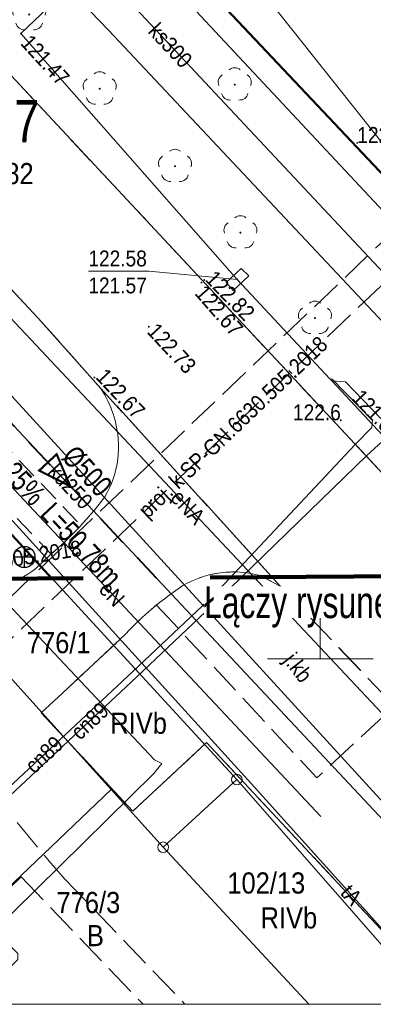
# Model space of a CAD drawing. Extents: x 6439600 to 6443631, y 5654340 to 5654937.
# Tile 14 of 54: x 6440986 to 6441003, y 5654404 to 5654450. Entities that reach past the tile are written whole.
import ezdxf
from ezdxf.enums import TextEntityAlignment as Align

# ---------------------------------------------------------------- set-up
doc = ezdxf.new("R2010")
doc.units = 0
doc.header["$MEASUREMENT"] = 0
for name, pattern in [('1.0_0.5', [1.5, 1, -0.5]), ('1.5_0.5', [2, 1.5, -0.5]), ('1.5_1.0', [2.5, 1.5, -1]), ('2', [0.9, 0.6, -0.3]), ('219-500', [0]), ('PRZER2-1', [3, 2, -1]), ('PRZER3-1', [4, 3, -1])]:
    doc.linetypes.add(name, pattern=pattern)
doc.layers.get('0').update_dxf_attribs({"color": 2, "linetype": 'CONTINUOUS', "lineweight": 5})
for name, color, linetype, lineweight in [('!kanalizacja deszczowa', 24, '1.5_1.0', 40), ('!opisy', 7, 'CONTINUOUS', 18), ('1ramki', 7, 'PRZER2-1', 18), ('z - kartowanie', 2, 'CONTINUOUS', 5), ('z - MPZT', 121, 'PRZER3-1', 18)]:
    doc.layers.add(name, color=color, linetype=linetype, lineweight=lineweight)
for name, color, linetype in [('202-punkt graniczny', 7, 'CONTINUOUS'), ('203-punkt graniczny', 7, 'CONTINUOUS'), ('210-oznaczenie konturu użytku gruntowego', 7, 'CONTINUOUS'), ('211-numer działki ewidencyjnej', 7, 'CONTINUOUS'), ('217-kontur klasyfikacyjny', 7, 'CONTINUOUS'), ('218-kontur użytku gruntowego', 7, 'CONTINUOUS'), ('219-działka ewidencyjna', 7, 'CONTINUOUS'), ('chodnik', 7, 'CONTINUOUS'), ('drzewo liściaste', 7, 'CONTINUOUS'), ('jezdnia', 7, 'CONTINUOUS'), ('jezdnia-Atr17', 7, 'CONTINUOUS'), ('komora podziemna', 7, 'CONTINUOUS'), ('krawężnik', 7, 'CONTINUOUS'), ('Liczby', 7, 'CONTINUOUS'), ('obudowa ochronna przewodu', 7, 'CONTINUOUS'), ('Opis_PZ', 7, 'CONTINUOUS'), ('pikieta naturalna', 7, 'CONTINUOUS'), ('pikieta naturalna-Atr2', 7, 'CONTINUOUS'), ('pikieta sztuczna', 7, 'CONTINUOUS'), ('pikieta sztuczna-Atr2', 7, 'CONTINUOUS'), ('przewód ciepłowniczy', 7, 'CONTINUOUS'), ('przewód ciepłowniczy-Atr1', 7, 'CONTINUOUS'), ('przewód elektroenergetyczny podziemny', 7, 'CONTINUOUS'), ('przewód elektroenergetyczny podziemny-Atr1', 7, 'CONTINUOUS'), ('przewód kanalizacyjny', 7, 'CONTINUOUS'), ('przewód kanalizacyjny - ob. projektowany', 7, 'CONTINUOUS'), ('przewód kanalizacyjny - ob. projektowany-Atr1', 7, 'CONTINUOUS'), ('przewód kanalizacyjny-Atr1', 7, 'CONTINUOUS'), ('przewód telekomunikacyjny podziemny', 7, 'CONTINUOUS'), ('przewód telekomunikacyjny podziemny-Atr1', 7, 'CONTINUOUS'), ('przewód wodociągowy', 7, 'CONTINUOUS'), ('przewód wodociągowy - ob. projektowany', 7, 'CONTINUOUS'), ('rzedna', 7, 'CONTINUOUS'), ('rzedna-Atr2', 7, 'CONTINUOUS'), ('rzedna-Atr3', 7, 'CONTINUOUS'), ('wylot kanału - ob. projektowany', 7, 'CONTINUOUS'), ('Wymiary', 7, 'CONTINUOUS'), ('Zakres', 7, 'CONTINUOUS')]:
    doc.layers.add(name, color=color, linetype=linetype)
doc.styles.add('MapaZas', font='geodezja.shx', dxfattribs={"width": 0.9})
doc.styles.get("Standard").update_dxf_attribs({"font": 'Working1250', "width": 0.75})

# ---------------------------------------------------------------- blocks, each defined once
blk = doc.blocks.new('202')
at = {"color": 0, "linetype": 'Continuous', "lineweight": 0}
blk.add_circle((0, 0), 0.25, dxfattribs=at)
blk = doc.blocks.new('203')
at = {"linetype": 'Continuous', "lineweight": 0}
h = blk.add_hatch(color=0, dxfattribs=at)
edge = h.paths.add_edge_path()
edge.add_arc((0, 0), 0.045, 0, 360)
blk = doc.blocks.new('PW01')
at = {"linetype": 'Continuous', "lineweight": 13}
h = blk.add_hatch(color=0, dxfattribs=at)
edge = h.paths.add_edge_path()
edge.add_arc((0, 0), 0.045, 0, 360)
blk = doc.blocks.new('OP021')
at = {"linetype": 'Continuous', "lineweight": 13}
h = blk.add_hatch(color=0, dxfattribs=at)
edge = h.paths.add_edge_path()
edge.add_arc((0, 0), 0.05, 0, 360)
at = {"color": 0, "linetype": 'Continuous', "lineweight": 13}
for centre, start, end in [((-0.38, 0.124), 121.308, 202.548), ((0, 0.4), 49.272, 130.728), ((0.38, 0.124), 337.452, 58.692), ((-0.235, -0.324), 193.221, 274.871), ((0.235, -0.324), 265.129, 346.779)]:
    blk.add_arc(centre, 0.4, start, end, dxfattribs=at)
blk = doc.blocks.new('SUKE')
at = {"color": 0, "linetype": 'Continuous'}
for p, q in [((0, 0.5), (0, -0.5)), ((-0.5, 0), (0.5, 0))]:
    blk.add_line(p, q, dxfattribs=at)
blk.add_circle((-0.001, -0.001), 0.5, dxfattribs=at)

msp = doc.modelspace()

# ---------------------------------------------------------------- linework, layer by layer
at = {"layer": '!kanalizacja deszczowa'}
msp.add_lwpolyline([(6440864.685, 5654560.493), (6440865.933, 5654559.191), (6440893.301, 5654529.818), (6440925.17, 5654495.598), (6440970.84, 5654446.706), (6440992.241, 5654423.856)], dxfattribs=at)
at = {"layer": '!kanalizacja deszczowa', "linetype": 'ByBlock'}
msp.add_lwpolyline([(6440988.195, 5654428.176, 0.1, 0.1, 0), (6440987.547, 5654429.694, 0.1, 0.1, 0), (6440986.723, 5654428.922, 0.1, 0.1, 0)], format="xyseb", close=True, dxfattribs=at)
at = {"color": 0, "lineweight": 13}
for p, q in [((6441000, 5654420.016), (6441000, 5654422.516)), ((6441000, 5654420.016), (6441000, 5654422.516)), ((6440997.5, 5654420.016), (6441002.5, 5654420.016)), ((6440997.5, 5654420.016), (6441002.5, 5654420.016))]:
    msp.add_line(p, q, dxfattribs=at)
at = {"layer": '1ramki', "color": 0, "linetype": 'Continuous', "lineweight": 13}
msp.add_lwpolyline([(6441061.201, 5654403.694), (6440774.191, 5654403.694), (6440774.191, 5654606.899), (6441061.201, 5654606.899)], close=True, dxfattribs=at)
at = {"layer": '217-kontur klasyfikacyjny', "color": 0, "linetype": 'Continuous', "lineweight": 13, "flags": 128}
for points in [[(6441010.23, 5654435.206), (6440964.89, 5654492.266)], [(6440964.89, 5654492.266), (6441010.23, 5654435.206)], [(6440960.56, 5654487.816), (6441010.23, 5654435.206)], [(6440996.06, 5654414.316), (6440984.25, 5654427.166)], [(6440980.87, 5654424.116), (6440990.13, 5654413.846)], [(6440990.13, 5654413.846), (6440992.58, 5654411.116)]]:
    msp.add_lwpolyline(points, dxfattribs=at)
at = {"layer": '217-kontur klasyfikacyjny', "color": 0, "linetype": 'Continuous', "lineweight": 13}
for points in [[(6441005.347, 5654403.694), (6440996.06, 5654414.316)], [(6440992.58, 5654411.116), (6440999.458, 5654403.694)]]:
    msp.add_lwpolyline(points, dxfattribs=at)
at = {"layer": '218-kontur użytku gruntowego', "color": 0, "linetype": 'Continuous', "lineweight": 13, "flags": 128}
for points in [[(6440960.56, 5654487.816), (6441010.23, 5654435.206)], [(6441010.23, 5654435.206), (6440960.56, 5654487.816)], [(6440996.06, 5654414.316), (6440984.25, 5654427.166)], [(6440984.25, 5654427.166), (6440996.06, 5654414.316)], [(6440990.13, 5654413.846), (6440980.87, 5654424.116)], [(6440980.87, 5654424.116), (6440990.13, 5654413.846)], [(6440992.58, 5654411.116), (6440990.13, 5654413.846)], [(6440990.13, 5654413.846), (6440992.58, 5654411.116)]]:
    msp.add_lwpolyline(points, dxfattribs=at)
at = {"layer": '218-kontur użytku gruntowego', "color": 0, "linetype": 'Continuous', "lineweight": 13}
for points in [[(6441005.347, 5654403.694), (6440996.06, 5654414.316)], [(6440996.06, 5654414.316), (6441005.347, 5654403.694)], [(6440999.458, 5654403.694), (6440992.58, 5654411.116)], [(6440992.58, 5654411.116), (6440999.458, 5654403.694)]]:
    msp.add_lwpolyline(points, dxfattribs=at)
at = {"layer": '219-działka ewidencyjna', "color": 0, "linetype": '219-500', "lineweight": 13}
for points in [[(6441039.966, 5654403.694), (6440960.56, 5654487.816)], [(6440979.07, 5654439.386), (6441011.675, 5654403.694)], [(6441005.347, 5654403.694), (6440996.06, 5654414.316)], [(6440990.13, 5654413.846), (6440979.499, 5654403.694)]]:
    msp.add_lwpolyline(points, dxfattribs=at)
at = {"layer": '219-działka ewidencyjna', "color": 0, "linetype": '219-500', "lineweight": 13, "flags": 128}
for points in [[(6440996.06, 5654414.316), (6440984.25, 5654427.166)], [(6440980.87, 5654424.116), (6440990.13, 5654413.846)], [(6440992.58, 5654411.116), (6440996.06, 5654414.316)], [(6440992.58, 5654411.116), (6440990.13, 5654413.846)]]:
    msp.add_lwpolyline(points, dxfattribs=at)
at = {"layer": 'chodnik', "color": 0, "linetype": '1.0_0.5', "lineweight": 13, "flags": 128}
msp.add_lwpolyline([(6440980.53, 5654432.106), (6440987.28, 5654424.976), (6440987.44, 5654425.116), (6440987.65, 5654425.296), (6440987.85, 5654425.476), (6440988.04, 5654425.656), (6440988.23, 5654425.846), (6440988.42, 5654426.036), (6440988.61, 5654426.236), (6440988.69, 5654426.326), (6440981.97, 5654433.426), (6440979.17, 5654436.596), (6440961.9, 5654455.176), (6440960.55, 5654456.606), (6440955.77, 5654461.766), (6440951.12, 5654466.576), (6440949.8, 5654465.276)], close=True, dxfattribs=at)
at = {"layer": 'jezdnia', "color": 0, "linetype": '1.5_0.5', "lineweight": 13}
for points in [[(6440861.609, 5654570.427), (6440863.69, 5654568.196), (6440871.93, 5654559.186), (6440876.06, 5654554.806), (6440879.48, 5654551.236), (6440906.8, 5654521.876), (6440923.44, 5654503.956), (6440929.76, 5654497.026), (6440946.76, 5654478.746), (6440952.95, 5654472.326), (6440964.82, 5654459.366), (6440983.59, 5654439.426), (6440986.02, 5654436.826), (6440986.68, 5654436.116), (6440989.64, 5654432.796), (6440998.11, 5654423.456), (6441004.18, 5654417.086), (6441016.644, 5654403.694)], [(6441026.268, 5654403.694), (6441014.05, 5654416.826), (6441013.69, 5654417.256), (6440979.44, 5654453.976), (6440979.03, 5654454.426), (6440957.47, 5654477.596), (6440948.41, 5654487.576), (6440937.72, 5654499.056), (6440912.17, 5654526.426), (6440871.169, 5654570.427)], [(6441006.17, 5654403.694), (6440994.63, 5654416.066), (6440991.14, 5654412.816), (6440986.82, 5654417.476), (6440987.83, 5654418.406), (6440990.8, 5654421.186), (6440990.99, 5654421.386), (6440991.18, 5654421.586), (6440991.57, 5654421.966), (6440991.78, 5654422.146), (6440991.98, 5654422.326), (6440992.2, 5654422.516), (6440992.4, 5654422.686), (6440992.62, 5654422.846), (6440992.84, 5654423.016), (6440993.06, 5654423.176), (6440993.28, 5654423.336), (6440993.51, 5654423.486), (6440993.75, 5654423.616), (6440993.99, 5654423.726), (6440994.24, 5654423.826), (6440994.49, 5654423.916), (6440994.75, 5654423.986), (6440994.96, 5654424.036), (6440995.28, 5654424.086), (6440995.54, 5654424.116), (6440995.81, 5654424.126), (6440996.08, 5654424.126), (6440996.35, 5654424.106), (6440996.62, 5654424.076), (6440996.88, 5654424.026), (6440997.14, 5654423.966), (6440998.11, 5654423.456), (6440989.64, 5654432.796), (6440989.81, 5654432.516), (6440989.89, 5654432.366), (6440989.96, 5654432.216), (6440990.03, 5654432.066), (6440990.1, 5654431.906), (6440990.16, 5654431.756), (6440990.21, 5654431.606), (6440990.26, 5654431.446), (6440990.31, 5654431.286), (6440990.35, 5654431.126), (6440990.38, 5654430.966), (6440990.41, 5654430.796), (6440990.44, 5654430.636), (6440990.46, 5654430.406), (6440990.47, 5654430.166), (6440990.47, 5654429.926), (6440990.46, 5654429.696), (6440990.44, 5654429.456), (6440990.4, 5654429.226), (6440990.35, 5654428.986), (6440990.29, 5654428.766), (6440990.22, 5654428.536), (6440990.14, 5654428.316), (6440990.05, 5654428.096), (6440989.94, 5654427.886), (6440989.83, 5654427.676), (6440989.67, 5654427.466), (6440989.5, 5654427.256), (6440989.33, 5654427.046), (6440989.15, 5654426.836), (6440988.98, 5654426.636), (6440988.69, 5654426.326), (6440988.61, 5654426.236), (6440988.42, 5654426.036), (6440988.23, 5654425.846), (6440988.04, 5654425.656), (6440987.85, 5654425.476), (6440987.65, 5654425.296), (6440987.44, 5654425.116), (6440987.28, 5654424.976), (6440987.24, 5654424.936), (6440986.56, 5654424.296), (6440986.38, 5654424.156), (6440986.18, 5654424.026), (6440985.99, 5654423.906), (6440985.78, 5654423.796)], [(6440979.595, 5654403.694), (6440985.87, 5654409.716), (6440991.634, 5654403.694)]]:
    msp.add_lwpolyline(points, dxfattribs=at)
at = {"layer": 'jezdnia', "color": 0, "linetype": '1.5_0.5', "lineweight": 13, "flags": 128}
msp.add_lwpolyline([(6440992.26, 5654422.566), (6440999.84, 5654414.396), (6441002.76, 5654417.106), (6441002.93, 5654417.246), (6441003.14, 5654417.336), (6441003.35, 5654417.386), (6441003.58, 5654417.396), (6441003.8, 5654417.336), (6441004, 5654417.236), (6441004.18, 5654417.086), (6440998.11, 5654423.456), (6440997.14, 5654423.966), (6440996.88, 5654424.026), (6440996.62, 5654424.076), (6440996.35, 5654424.106), (6440996.08, 5654424.126), (6440995.81, 5654424.126), (6440995.54, 5654424.116), (6440995.28, 5654424.086), (6440995.01, 5654424.046), (6440994.75, 5654423.986), (6440994.49, 5654423.916), (6440994.24, 5654423.826), (6440993.99, 5654423.726), (6440993.75, 5654423.616), (6440993.51, 5654423.486), (6440993.28, 5654423.336), (6440993.06, 5654423.176), (6440992.84, 5654423.016), (6440992.62, 5654422.846), (6440992.4, 5654422.686)], close=True, dxfattribs=at)
at = {"layer": 'komora podziemna', "color": 0, "linetype": 'Continuous', "lineweight": 13, "flags": 128}
msp.add_lwpolyline([(6440995.55, 5654437.806), (6440996.26, 5654438.466), (6440996.63, 5654438.116), (6440995.89, 5654437.436)], close=True, dxfattribs=at)
at = {"layer": 'krawężnik', "color": 0, "linetype": 'Continuous', "lineweight": 13, "flags": 128}
for points in [[(6440948.99, 5654486.946), (6440957.47, 5654477.596), (6440979.03, 5654454.426), (6440979.44, 5654453.976), (6441013.69, 5654417.256)], [(6440989.64, 5654432.796), (6440986.68, 5654436.116), (6440986.02, 5654436.826), (6440983.59, 5654439.426)]]:
    msp.add_lwpolyline(points, dxfattribs=at)
at = {"layer": 'krawężnik', "color": 0, "linetype": 'Continuous', "lineweight": 13}
for points in [[(6440989.64, 5654432.796), (6440989.73, 5654432.656), (6440989.81, 5654432.516), (6440989.89, 5654432.366), (6440989.96, 5654432.216), (6440990.03, 5654432.066), (6440990.1, 5654431.916), (6440990.16, 5654431.756), (6440990.21, 5654431.606), (6440990.26, 5654431.446), (6440990.31, 5654431.286), (6440990.35, 5654431.126), (6440990.38, 5654430.966), (6440990.41, 5654430.796), (6440990.44, 5654430.636), (6440990.46, 5654430.406), (6440990.47, 5654430.166), (6440990.47, 5654429.926), (6440990.46, 5654429.696), (6440990.44, 5654429.456), (6440990.4, 5654429.226), (6440990.35, 5654428.986), (6440990.29, 5654428.766), (6440990.22, 5654428.536), (6440990.14, 5654428.316), (6440990.05, 5654428.096), (6440989.94, 5654427.886), (6440989.83, 5654427.676), (6440989.67, 5654427.466), (6440989.5, 5654427.256), (6440989.33, 5654427.046), (6440989.15, 5654426.836), (6440988.98, 5654426.636), (6440988.79, 5654426.436), (6440988.69, 5654426.326), (6440988.61, 5654426.236), (6440988.42, 5654426.036), (6440988.23, 5654425.846), (6440988.04, 5654425.656), (6440987.85, 5654425.476), (6440987.65, 5654425.296), (6440987.44, 5654425.116), (6440987.28, 5654424.976), (6440987.24, 5654424.936), (6440986.56, 5654424.296), (6440986.38, 5654424.156), (6440986.18, 5654424.026), (6440985.99, 5654423.906), (6440985.78, 5654423.796)], [(6440998.11, 5654423.456), (6440997.14, 5654423.966), (6440996.88, 5654424.026), (6440996.62, 5654424.076), (6440996.35, 5654424.106), (6440996.08, 5654424.126), (6440995.81, 5654424.126), (6440995.54, 5654424.116), (6440995.28, 5654424.086), (6440995.01, 5654424.046), (6440994.75, 5654423.986), (6440994.49, 5654423.916), (6440994.24, 5654423.826), (6440993.99, 5654423.726), (6440993.75, 5654423.616), (6440993.51, 5654423.486), (6440993.28, 5654423.336), (6440993.06, 5654423.176), (6440992.84, 5654423.016), (6440992.62, 5654422.846), (6440992.4, 5654422.686), (6440992.19, 5654422.506), (6440991.98, 5654422.326), (6440991.78, 5654422.146), (6440991.57, 5654421.966), (6440991.37, 5654421.776), (6440991.18, 5654421.586), (6440990.99, 5654421.386), (6440990.8, 5654421.186), (6440987.83, 5654418.406), (6440986.82, 5654417.476), (6440991.14, 5654412.816), (6440994.63, 5654416.066), (6441006.17, 5654403.694)]]:
    msp.add_lwpolyline(points, dxfattribs=at)
at = {"layer": 'obudowa ochronna przewodu', "color": 0, "linetype": 'Continuous', "lineweight": 35, "flags": 128}
for points in [[(6440994.99, 5654423.046), (6441001.67, 5654430.166)], [(6441002.2, 5654429.626), (6440995.18, 5654422.816)]]:
    msp.add_lwpolyline(points, dxfattribs=at)
at = {"layer": 'przewód ciepłowniczy', "color": 0, "linetype": 'Continuous', "lineweight": 13, "flags": 128}
msp.add_lwpolyline([(6440996.08, 5654437.956), (6440985.86, 5654449.576), (6440988.36, 5654451.966), (6440985.72, 5654454.846), (6440983.15, 5654452.576), (6440958.66, 5654478.506), (6440928.7, 5654510.566)], dxfattribs=at)
at = {"layer": 'przewód ciepłowniczy', "color": 0, "linetype": 'Continuous', "lineweight": 13}
for points in [[(6441027.977, 5654403.694), (6441024.25, 5654407.726), (6441000.55, 5654433.166), (6441000.46, 5654433.256), (6440996.08, 5654437.956)], [(6440983.262, 5654403.694), (6440984.67, 5654405.096), (6440985.26, 5654405.656), (6440985.31, 5654406.036), (6440981.53, 5654409.726), (6440981.57, 5654410.036), (6440991.34, 5654419.166), (6440995.18, 5654422.816), (6441002.2, 5654429.626), (6441003.28, 5654430.626), (6441003.28, 5654430.936), (6441001.2, 5654433.116), (6441000.55, 5654433.166)], [(6440983.606, 5654403.694), (6440984.8, 5654404.926), (6440985.71, 5654405.806), (6440985.71, 5654406.096), (6440981.54, 5654410.186), (6440981.56, 5654410.456), (6440991.14, 5654419.416), (6440994.99, 5654423.046), (6441001.67, 5654430.166), (6441002.44, 5654430.956), (6441002.46, 5654431.286), (6441000.56, 5654433.236), (6441000.46, 5654433.256)]]:
    msp.add_lwpolyline(points, dxfattribs=at)
at = {"layer": 'przewód elektroenergetyczny podziemny', "color": 0, "linetype": 'Continuous', "lineweight": 13}
msp.add_lwpolyline([(6440965.45, 5654475.616), (6440983.91, 5654456.056), (6440989.99, 5654449.736), (6441019.91, 5654417.876), (6441033.055, 5654403.694)], dxfattribs=at)
at = {"layer": 'przewód elektroenergetyczny podziemny', "color": 0, "linetype": 'Continuous', "lineweight": 13, "flags": 128}
for points in [[(6440983.87, 5654437.716), (6441003.63, 5654416.676), (6441003.68, 5654416.466)], [(6441000.03, 5654412.576), (6440980.28, 5654433.616)]]:
    msp.add_lwpolyline(points, dxfattribs=at)
at = {"layer": 'przewód kanalizacyjny', "color": 0, "linetype": 'Continuous', "lineweight": 13, "flags": 128}
for points in [[(6441003.23, 5654438.006), (6440982.61, 5654460.026)], [(6441005.55, 5654409.646), (6440970.84, 5654446.706)]]:
    msp.add_lwpolyline(points, dxfattribs=at)
at = {"layer": 'przewód kanalizacyjny - ob. projektowany', "color": 0, "linetype": '1.5_0.5', "lineweight": 13}
msp.add_lwpolyline([(6440960.58, 5654439.266), (6440964.56, 5654435.116), (6440964.91, 5654434.756), (6440967.78, 5654431.736), (6440968.13, 5654431.366), (6440975.42, 5654423.696), (6440976.11, 5654422.976), (6440981.18, 5654417.646), (6440981.85, 5654416.896), (6440987.29, 5654410.346), (6440987.94, 5654409.616), (6440993.609, 5654403.694)], dxfattribs=at)
at = {"layer": 'przewód kanalizacyjny - ob. projektowany', "color": 0, "linetype": '1.5_0.5', "lineweight": 13, "flags": 128}
for points in [[(6441002.87, 5654437.656), (6440981.89, 5654417.626)], [(6440998.66, 5654433.506), (6440998.52, 5654433.646)]]:
    msp.add_lwpolyline(points, dxfattribs=at)
at = {"layer": 'przewód telekomunikacyjny podziemny', "color": 0, "linetype": 'Continuous', "lineweight": 13}
for points in [[(6440959.47, 5654450.506), (6440959.45, 5654449.996), (6440981.69, 5654426.376), (6440982.09, 5654426.276), (6440982.18, 5654425.856), (6440992.17, 5654415.246), (6440992.52, 5654415.076), (6440992.13, 5654414.596), (6440981.074, 5654403.694)], [(6441006.119, 5654403.694), (6440996.73, 5654414.126), (6440978.27, 5654434.456), (6440977.71, 5654434.826)]]:
    msp.add_lwpolyline(points, dxfattribs=at)
at = {"layer": 'przewód wodociągowy', "color": 0, "linetype": 'Continuous', "lineweight": 13, "flags": 128}
msp.add_lwpolyline([(6440943.88, 5654504.406), (6441014.82, 5654428.516)], dxfattribs=at)
at = {"layer": 'przewód wodociągowy - ob. projektowany', "color": 0, "linetype": '1.5_0.5', "lineweight": 13}
msp.add_lwpolyline([(6441003.7, 5654440.466), (6440978.86, 5654416.726), (6440965.265, 5654403.694)], dxfattribs=at)
at = {"layer": 'rzedna-Atr2', "color": 0, "lineweight": 13, "flags": 128}
msp.add_lwpolyline([(6440996.08, 5654437.956), (6440991.9, 5654438.336), (6440989.046, 5654438.336)], dxfattribs=at)
at = {"layer": 'z - MPZT', "color": 0, "linetype": 'Continuous', "lineweight": 50}
for points in [[(6440892.41, 5654560.784), (6440947.07, 5654502.606), (6440960.56, 5654487.816), (6441010.281, 5654435.143), (6441020.769, 5654424.031)], [(6440987.32, 5654423.826), (6440984.25, 5654427.166), (6440975.96, 5654436.496), (6440869.606, 5654551.532), (6440862.895, 5654560.298)]]:
    msp.add_lwpolyline(points, dxfattribs=at)
at = {"layer": 'Zakres', "color": 221, "linetype": '2', "lineweight": 140, "ltscale": 20, "flags": 128}
msp.add_lwpolyline([(6441020.39, 5654562.126), (6440805.9, 5654559.876), (6440806.46, 5654422.716), (6441021.62, 5654424.036)], close=True, dxfattribs=at)

# ---------------------------------------------------------------- block references
at = {"layer": '202-punkt graniczny', "color": 0, "linetype": 'Continuous', "lineweight": 13}
for p in [(6440996.06, 5654414.316), (6440992.58, 5654411.116)]:
    msp.add_blockref('202', p, dxfattribs=at)
at = {"layer": '203-punkt graniczny', "color": 0, "linetype": 'Continuous', "lineweight": 13}
msp.add_blockref('203', (6440990.13, 5654413.846), dxfattribs=at)
at = {"layer": 'drzewo liściaste', "color": 0, "linetype": 'Continuous', "lineweight": 13}
msp.add_blockref('OP021', (6440995.96, 5654447.156), dxfattribs=at)
at = {"layer": 'pikieta naturalna', "color": 0, "linetype": 'Continuous', "lineweight": 13}
for p in [(6441001.75, 5654444.406), (6441000.97, 5654431.296)]:
    msp.add_blockref('PW01', p, dxfattribs=at)
at = {"layer": 'pikieta sztuczna', "color": 0, "linetype": 'Continuous', "lineweight": 13}
for p in [(6440994.39, 5654437.806), (6440994.52, 5654437.926), (6440991.9, 5654435.716), (6440989.33, 5654433.316)]:
    msp.add_blockref('PW01', p, dxfattribs=at)
at = {"layer": 'rzedna', "color": 0, "linetype": 'Continuous', "lineweight": 13}
for p in [(6440985.86, 5654449.576), (6440996.08, 5654437.956)]:
    msp.add_blockref('PW01', p, dxfattribs=at)
at = {"layer": 'wylot kanału - ob. projektowany', "color": 0, "linetype": 'Continuous', "lineweight": 13}
msp.add_blockref('SUKE', (6440986.02, 5654424.836), dxfattribs=at)
at = {"layer": 'z - kartowanie', "color": 0, "linetype": 'Continuous', "lineweight": 13}
for p in [(6440986.25, 5654450.476), (6440989.58, 5654446.966), (6440993.14, 5654443.306), (6440996.23, 5654440.166), (6440999.75, 5654436.126)]:
    msp.add_blockref('OP021', p, dxfattribs=at)

# ---------------------------------------------------------------- texts
at = {"layer": '210-oznaczenie konturu użytku gruntowego', "color": 0, "linetype": 'Continuous', "lineweight": 13, "style": 'MapaZas', "width": 0.9}
for s, p in [('RIVb', (6440990.082, 5654416.478)), ('RIVb', (6440997.182, 5654407.277)), ('B', (6440988.976, 5654406.441))]:
    msp.add_text(s, height=1, dxfattribs=at).set_placement(p)
at = {"layer": '211-numer działki ewidencyjnej', "color": 0, "linetype": 'Continuous', "lineweight": 13, "style": 'MapaZas', "width": 0.9}
for s, p in [('545/82', (6440982.78, 5654443.456)), ('102/13', (6440995.609, 5654409.928)), ('776/3', (6440987.54, 5654409.006))]:
    msp.add_text(s, height=1, dxfattribs=at).set_placement(p, align=Align.TOP_LEFT)
msp.add_text('776/1', height=1, dxfattribs=at).set_placement((6440986.138, 5654420.287))
at = {"layer": 'jezdnia-Atr17', "color": 0, "lineweight": 13, "style": 'MapaZas', "width": 0.9}
msp.add_text('j.kb', height=0.75, rotation=307.654, dxfattribs=at).set_placement((6440998.23, 5654419.936))
at = {"layer": 'Liczby', "color": 24, "width": 0.8}
msp.add_text('i=0.25%', height=1, rotation=313, dxfattribs=at).set_placement((6440986.376, 5654427.187), align=Align.RIGHT)
msp.add_text('L=50.78m', height=1, rotation=313, dxfattribs=at).set_placement((6440986.717, 5654426.821))
at = {"layer": 'Opis_PZ', "color": 24, "width": 0.8}
msp.add_text('D7', height=2, dxfattribs=at).set_placement((6440983.998, 5654444.438))
at = {"layer": 'pikieta naturalna-Atr2', "color": 0, "lineweight": 13, "style": 'MapaZas', "width": 0.9}
msp.add_text('122.2', height=0.75, dxfattribs=at).set_placement((6441001.75, 5654444.406))
msp.add_text('122.6', height=0.75, dxfattribs=at).set_placement((6441000.97, 5654431.296), align=Align.RIGHT)
at = {"layer": 'pikieta sztuczna-Atr2', "color": 0, "lineweight": 13, "style": 'MapaZas', "width": 0.9}
for s, rotation, p in [('122.82', 313.828, (6440994.52, 5654437.926)), ('122.73', 312.934, (6440991.77, 5654435.456)), ('122.67', 313.203, (6440989.35, 5654433.306))]:
    msp.add_text(s, height=0.75, rotation=rotation, dxfattribs=at).set_placement(p)
msp.add_text('122.67', height=0.75, rotation=311.102, dxfattribs=at).set_placement((6440994.6, 5654437.766), align=Align.TOP_LEFT)
at = {"layer": 'przewód ciepłowniczy-Atr1', "color": 0, "lineweight": 13, "style": 'MapaZas', "width": 0.9}
for rotation, p in [(43.06, (6440989.11, 5654417.086)), (43.084, (6440986.95, 5654415.496))]:
    msp.add_text('cn89', height=0.75, rotation=rotation, dxfattribs=at).set_placement(p, align=Align.MIDDLE_CENTER)
at = {"layer": 'przewód elektroenergetyczny podziemny-Atr1', "color": 0, "lineweight": 13, "style": 'MapaZas', "width": 0.9}
for s, rotation, p in [('eNA', 313.203, (6440993.75, 5654427.196)), ('eN', 313.188, (6440990.16, 5654423.096))]:
    msp.add_text(s, height=0.75, rotation=rotation, dxfattribs=at).set_placement(p, align=Align.MIDDLE_CENTER)
at = {"layer": 'przewód kanalizacyjny - ob. projektowany-Atr1', "color": 0, "lineweight": 13, "style": 'MapaZas', "width": 0.9}
for rotation, p in [(43.67, (6440995.87, 5654430.976)), (9.13, (6440982.86, 5654424.326))]:
    msp.add_text('proj. k SP-GN.6630.505.2018', height=0.75, rotation=rotation, dxfattribs=at).set_placement(p, align=Align.MIDDLE_CENTER)
at = {"layer": 'przewód kanalizacyjny-Atr1', "color": 0, "lineweight": 13, "style": 'MapaZas', "width": 0.9}
for s, rotation, p in [('ks300', 313.12, (6440992.92, 5654449.016)), ('kd250', 313.125, (6440988.2, 5654428.176))]:
    msp.add_text(s, height=0.75, rotation=rotation, dxfattribs=at).set_placement(p, align=Align.MIDDLE_CENTER)
at = {"layer": 'przewód telekomunikacyjny podziemny-Atr1', "color": 0, "lineweight": 13, "style": 'MapaZas', "width": 0.9}
msp.add_text('tA', height=0.75, rotation=311.99, dxfattribs=at).set_placement((6441001.47, 5654408.866), align=Align.MIDDLE_CENTER)
at = {"layer": 'rzedna-Atr2', "color": 0, "lineweight": 13, "style": 'MapaZas', "width": 0.9}
msp.add_text('121.47', height=0.75, rotation=312.366, dxfattribs=at).set_placement((6440985.8, 5654449.086))
msp.add_text('122.58', height=0.75, dxfattribs=at).set_placement((6440989.046, 5654438.344), align=Align.BOTTOM_LEFT)
msp.add_text('121.61', height=0.75, rotation=313.654, dxfattribs=at).set_placement((6441001.72, 5654432.566), align=Align.MIDDLE_LEFT)
at = {"layer": 'rzedna-Atr3', "color": 0, "lineweight": 13, "style": 'MapaZas', "width": 0.9}
msp.add_text('121.57', height=0.75, dxfattribs=at).set_placement((6440989.046, 5654437.069), align=Align.BOTTOM_LEFT)
at = {"layer": 'Wymiary', "color": 24, "width": 0.8}
msp.add_text('%%C500', height=1, rotation=313, dxfattribs=at).set_placement((6440987.731, 5654429.517))

# ---------------------------------------------------------------- next in the draw order: texts
at = {"layer": '!opisy', "color": 0, "linetype": 'Continuous', "insert": (6440994.507, 5654423.448), "char_height": 1.5, "width": 15.45227, "attachment_point": 1, "bg_fill": 3, "box_fill_scale": 1, "bg_fill_color": 256, "bg_fill_true_color": 13158600, "bg_fill_transparency": 0}
msp.add_mtext('Łączy rysunek 1c', dxfattribs=at)

doc.saveas('drawing.dxf')
